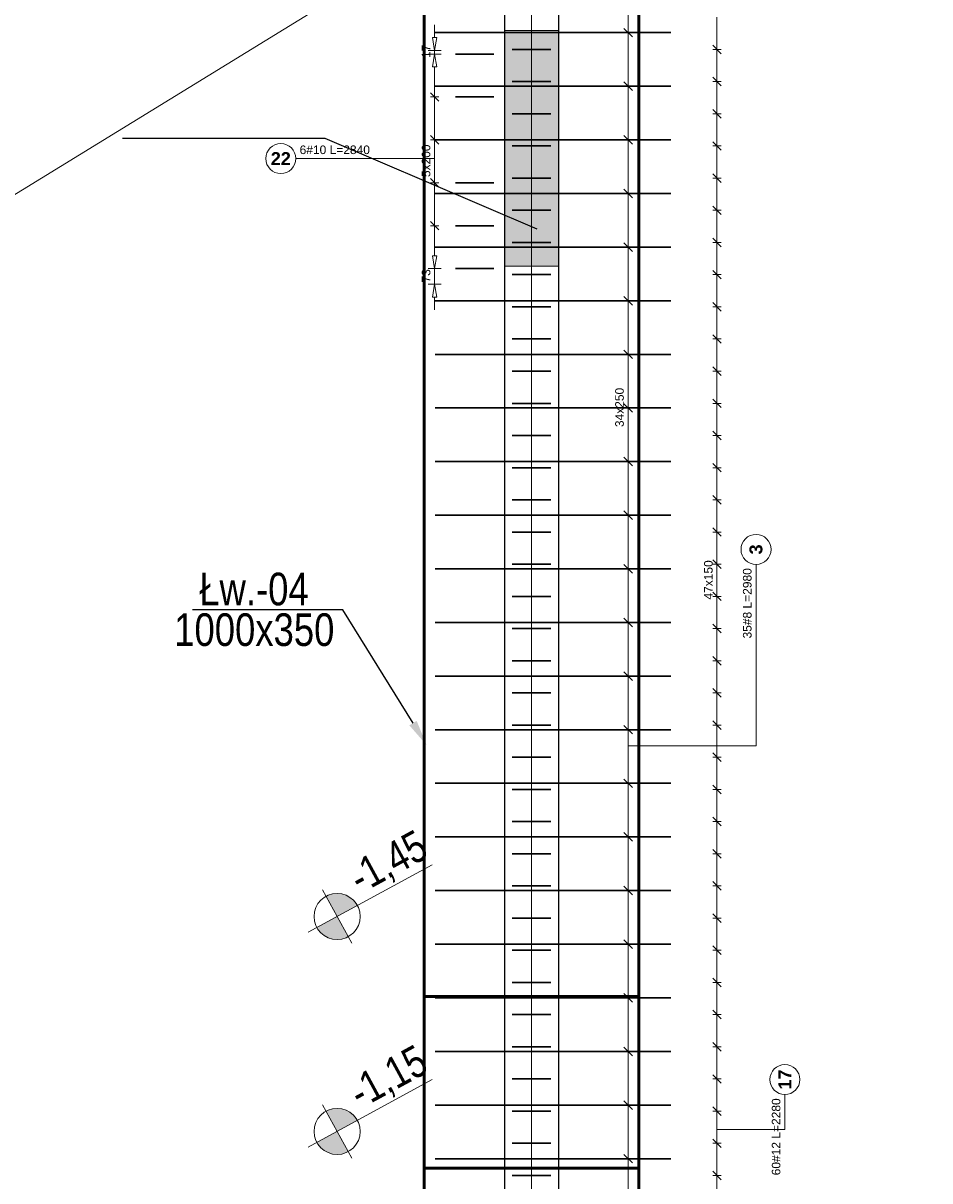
# Model space of a CAD drawing. Extents: x -274995 to 107519, y -337635 to 244261.
# Tile 45 of 49: x 65203 to 69429, y -19084 to -13687. Entities that reach past the tile are written whole.
import ezdxf
from ezdxf import colors
from ezdxf.entities.mleader import LeaderData, LeaderLine
from ezdxf.math import Vec2, Vec3

# ---------------------------------------------------------------- set-up
doc = ezdxf.new("R2010")
doc.units = 0
doc.header["$LTSCALE"] = 10
doc.header["$MEASUREMENT"] = 0
for name, color, linetype, lineweight in [('P-Linia1a', 142, 'Continuous', 53), ('P-Opis', 1, 'Continuous', 18), ('P-Opis fundamenty', 193, 'Continuous', 9), ('P-Opis ściany', 6, 'Continuous', 9), ('P-Szraf - Ściana wypełniająca', 171, 'Continuous', 0), ('P-Wymiar', 254, 'Continuous', 9), ('P-Ściana żelbetowa', 50, 'Continuous', 30)]:
    doc.layers.add(name, color=color, linetype=linetype, lineweight=lineweight)
doc.layers.add('RCAD_opis rozkładu', color=7, linetype='Continuous')
doc.layers.add('RCAD_rozkład pręta', color=7, linetype='Continuous')
doc.styles.add('_Fd Opis', font='arial.ttf', dxfattribs={"width": 0.8})
doc.styles.add('style1', font='arial.ttf')
doc.styles.add('style3', font='arialbd.ttf')

msp = doc.modelspace()

# ---------------------------------------------------------------- hatches: boundary and pattern name
at = {"layer": 'P-Opis'}
h = msp.add_hatch(color=1, dxfattribs=at)
h.dxf.hatch_style = 1
h.paths.add_polyline_path([(66666.16792, -17851.59049), (66571.8197, -17902.96342, 0.4142135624), (66717.54084, -17945.9387)])
h.paths.add_polyline_path([(66614.79499, -17757.24228), (66666.16792, -17851.59049), (66760.51613, -17800.21756, 0.4142135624)])
h = msp.add_hatch(color=1, dxfattribs=at)
h.dxf.hatch_style = 1
h.paths.add_polyline_path([(66666.16792, -18853.70472), (66571.8197, -18905.07765, 0.4142135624), (66717.54084, -18948.05294)])
h.paths.add_polyline_path([(66614.79499, -18759.35651), (66666.16792, -18853.70472), (66760.51613, -18802.3318, 0.4142135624)])
at = {"layer": 'P-Opis ściany', "lineweight": 0, "true_color": 0xd100d1}
h = msp.add_hatch(dxfattribs=at)
h.set_pattern_fill('ANSI33', color=212, scale=20)
h.set_pattern_definition([(45, (57413.17, 230177.87), (-89.80256, 89.80256), []), (45, (57502.97, 230177.87), (-89.80256, 89.80256), [63.5, -31.75])])
h.paths.add_polyline_path([(67447.48249, -13720.18555), (67697.48249, -13720.18555), (67697.5184, -14820.18555), (67447.5184, -14820.18555)])
h.paths.add_polyline_path([(59622.5184, -13920.22732), (59872.51781, -13920.22732), (59872.51781, -14940.22732), (59622.5184, -14940.22732)])
h.paths.add_polyline_path([(59872.51781, -19544.55424), (59622.49917, -19544.55424), (59622.49917, -20564.55424), (59872.51781, -20564.55424)])
h.paths.add_polyline_path([(59872.51781, -21694.55424), (59622.51781, -21694.55424), (59622.51781, -22714.57427), (59872.51781, -22714.57427)])
h.paths.add_polyline_path([(50147.5184, -18921.71688), (50397.5184, -18921.71688), (50397.54017, -23931.71688), (50147.54017, -23931.71688)])
h.paths.add_polyline_path([(47947.54017, -24800.22598), (50147.54017, -24800.22598), (50147.54017, -25050.2114), (47947.54017, -25050.22598)])
h.paths.add_polyline_path([(50147.54144, -15941.02333), (50397.54144, -15941.02333), (50397.54144, -17841.02333), (50147.54144, -17841.02333)])
h.paths.add_polyline_path([(50147.54144, -14062.22742), (50397.54144, -14062.22742), (50397.54144, -15222.22742), (50147.54144, -15222.22742)])
h.paths.add_polyline_path([(50397.54144, -11940.23629), (50147.54144, -11940.23629), (50147.54144, -13260.23932), (50397.54144, -13260.23932)])
h.paths.add_polyline_path([(47642.5184, -14972.70255), (47892.5184, -14972.70255), (47892.5184, -16000.2566), (47642.5184, -16000.2566)])
h.paths.add_polyline_path([(47642.5184, -16450.2566), (47892.5184, -16450.2566), (47892.5184, -18350.25132), (47642.5184, -18350.25132)])
h.paths.add_polyline_path([(43050.46771, -16450.33425), (44070.46854, -16450.33425), (44070.46854, -16200.33425), (43050.46771, -16200.33425)])
h.paths.add_polyline_path([(42147.55478, -11165.23154), (42397.55478, -11165.23154), (42397.55478, -12640.3291), (42147.55478, -12640.3291)])
h.paths.add_polyline_path([(50397.54144, -10905.22732), (51962.5184, -10905.22732), (51962.5184, -11155.22732), (50397.54144, -11155.22732)])
h.paths.add_polyline_path([(48192.5184, -10905.22732), (50147.54144, -10905.22732), (50147.54144, -11155.22732), (48192.5184, -11155.22732)])
h.paths.add_polyline_path([(56746.3077, -10705.22732), (58646.3077, -10705.22732), (58646.3077, -10955.22732), (56746.3077, -10955.22732)])

# ---------------------------------------------------------------- linework, layer by layer
at = {"layer": 'P-Linia1a'}
for p, q in [((68072.5184, -25425.22732), (68072.5184, -10330.22866)), ((67072.5184, -11330.22866), (67072.5184, -24425.22732)), ((68072.5184, -18225.22732), (67072.5184, -18225.22732)), ((68072.5184, -19025.22732), (67072.5184, -19025.22732))]:
    msp.add_line(p, q, dxfattribs=at)
at = {"layer": 'P-Opis', "color": 1}
for p, q in [((66531.24905, -17925.05428), (67109.62857, -17610.12464)), ((66598.26812, -17726.89009), (66734.06771, -17976.29089)), ((66531.24905, -18927.16851), (67109.62857, -18612.23888)), ((66598.26812, -18729.00432), (66734.06771, -18978.40513))]:
    msp.add_line(p, q, dxfattribs=at)
for centre in [(66666.16792, -17851.59049), (66666.16792, -18853.70472)]:
    msp.add_circle(centre, 107.42794, dxfattribs=at)
at = {"layer": 'P-Opis fundamenty', "linetype": 'ByBlock', "lineweight": -2}
msp.add_line((66693.20799, -16422.13501), (65992.5119, -16422.13501), dxfattribs=at)
msp.add_lwpolyline([(67020.04543, -16950.10319), (66693.20799, -16422.13501)], dxfattribs=at)
at = {"layer": 'P-Opis fundamenty'}
msp.add_solid([(67037.05073, -16939.5761), (67083.20799, -17052.13501), (67003.04013, -16960.63028)], dxfattribs=at)
at = {"layer": 'P-Opis ściany', "color": 212, "lineweight": 13, "true_color": 0xd100d1}
msp.add_lwpolyline([(67447.48249, -13720.18555), (67697.48249, -13720.18555), (67697.5184, -14820.18555), (67447.5184, -14820.18555)], close=True, dxfattribs=at)
at = {"layer": 'P-Szraf - Ściana wypełniająca', "color": 4}
msp.add_line((67572.5184, -19825.22732), (67572.5184, -10821.64548), dxfattribs=at)
at = {"layer": 'P-Wymiar', "color": 3}
msp.add_lwpolyline([(42403.52009, -28462.66789), (73922.57125, -9105.20304)], dxfattribs=at)
at = {"layer": 'P-Ściana żelbetowa', "lineweight": 25}
for p, q in [((67697.5184, -10705.22866), (67697.5184, -25050.22732)), ((67447.5184, -24800.22732), (67447.5184, -10955.22866))]:
    msp.add_line(p, q, dxfattribs=at)
at = {"layer": 'RCAD_opis rozkładu', "color": 8, "lineweight": 0}
for p, q in [((68022.5184, -13730.72492), (68022.5184, -13480.72492)), ((67120.86344, -13693.98552), (67120.86344, -13753.98552)), ((68436.80488, -13809.08337), (68436.80488, -13659.08337)), ((67120.86344, -13813.98552), (67110.86344, -13753.98552)), ((67130.86344, -13753.98552), (67110.86344, -13753.98552)), ((67130.86344, -13753.98552), (67120.86344, -13813.98552)), ((68042.5184, -13750.72492), (68002.5184, -13710.72492)), ((68002.5184, -13730.72492), (68042.5184, -13730.72492)), ((68022.5184, -13980.72492), (68022.5184, -13730.72492)), ((67090.86344, -13813.98552), (67150.86344, -13813.98552)), ((67120.86344, -13830.72492), (67120.86344, -13813.98552)), ((68456.80488, -13829.08337), (68416.80488, -13789.08337)), ((68456.80488, -13809.08337), (68416.80488, -13809.08337)), ((68436.80488, -13959.08337), (68436.80488, -13809.08337)), ((67090.86344, -13830.72492), (67150.86344, -13830.72492)), ((67110.86344, -13890.72492), (67120.86344, -13830.72492)), ((67120.86344, -13830.72492), (67130.86344, -13890.72492)), ((67110.86344, -13890.72492), (67130.86344, -13890.72492)), ((67120.86344, -14030.72492), (67120.86344, -13890.72492)), ((68042.5184, -14000.72492), (68002.5184, -13960.72492)), ((68456.80488, -13979.08337), (68416.80488, -13939.08337)), ((68456.80488, -13959.08337), (68416.80488, -13959.08337)), ((68436.80488, -14109.08337), (68436.80488, -13959.08337)), ((67140.86344, -14050.72492), (67100.86344, -14010.72492)), ((67100.86344, -14030.72492), (67140.86344, -14030.72492)), ((67120.86344, -14230.72492), (67120.86344, -14030.72492)), ((68002.5184, -13980.72492), (68042.5184, -13980.72492)), ((68022.5184, -14230.72492), (68022.5184, -13980.72492)), ((68456.80488, -14129.08337), (68416.80488, -14089.08337)), ((68456.80488, -14109.08337), (68416.80488, -14109.08337)), ((68436.80488, -14259.08337), (68436.80488, -14109.08337)), ((67140.86344, -14250.72492), (67100.86344, -14210.72492)), ((67100.86344, -14230.72492), (67140.86344, -14230.72492)), ((67120.86344, -14330.72492), (67120.86344, -14230.72492)), ((68042.5184, -14250.72492), (68002.5184, -14210.72492)), ((68002.5184, -14230.72492), (68042.5184, -14230.72492)), ((68022.5184, -14480.72492), (68022.5184, -14230.72492)), ((68456.80488, -14279.08337), (68416.80488, -14239.08337)), ((68456.80488, -14259.08337), (68416.80488, -14259.08337)), ((68436.80488, -14409.08337), (68436.80488, -14259.08337)), ((66473.80459, -14317.88475), (67120.86344, -14317.88475)), ((67120.86344, -14330.72492), (67120.86344, -14430.72492)), ((67100.86344, -14410.72492), (67140.86344, -14450.72492)), ((68456.80488, -14429.08337), (68416.80488, -14389.08337)), ((68456.80488, -14409.08337), (68416.80488, -14409.08337)), ((68436.80488, -14559.08337), (68436.80488, -14409.08337)), ((67100.86344, -14430.72492), (67140.86344, -14430.72492)), ((67120.86344, -14430.72492), (67120.86344, -14630.72492)), ((68042.5184, -14500.72492), (68002.5184, -14460.72492)), ((68002.5184, -14480.72492), (68042.5184, -14480.72492)), ((68022.5184, -14730.72492), (68022.5184, -14480.72492)), ((68456.80488, -14579.08337), (68416.80488, -14539.08337)), ((68456.80488, -14559.08337), (68416.80488, -14559.08337)), ((68436.80488, -14709.08337), (68436.80488, -14559.08337)), ((67100.86344, -14610.72492), (67140.86344, -14650.72492)), ((67100.86344, -14630.72492), (67140.86344, -14630.72492)), ((67120.86344, -14630.72492), (67120.86344, -14770.72492)), ((68042.5184, -14750.72492), (68002.5184, -14710.72492)), ((68002.5184, -14730.72492), (68042.5184, -14730.72492)), ((68022.5184, -14980.72492), (68022.5184, -14730.72492)), ((68456.80488, -14729.08337), (68416.80488, -14689.08337)), ((68456.80488, -14709.08337), (68416.80488, -14709.08337)), ((68436.80488, -14859.08337), (68436.80488, -14709.08337)), ((67120.86344, -14830.72492), (67110.86344, -14770.72492)), ((67130.86344, -14770.72492), (67110.86344, -14770.72492)), ((67130.86344, -14770.72492), (67120.86344, -14830.72492)), ((67090.86344, -14830.72492), (67150.86344, -14830.72492)), ((67120.86344, -14830.72492), (67120.86344, -14903.64333)), ((68456.80488, -14879.08337), (68416.80488, -14839.08337)), ((68456.80488, -14859.08337), (68416.80488, -14859.08337)), ((68436.80488, -15009.08337), (68436.80488, -14859.08337)), ((67090.86344, -14903.64333), (67150.86344, -14903.64333)), ((67110.86344, -14963.64333), (67120.86344, -14903.64333)), ((67120.86344, -14903.64333), (67130.86344, -14963.64333)), ((67110.86344, -14963.64333), (67130.86344, -14963.64333)), ((67120.86344, -15023.64333), (67120.86344, -14963.64333)), ((68042.5184, -15000.72492), (68002.5184, -14960.72492)), ((68002.5184, -14980.72492), (68042.5184, -14980.72492)), ((68022.5184, -15230.72492), (68022.5184, -14980.72492)), ((68456.80488, -15029.08337), (68416.80488, -14989.08337)), ((68456.80488, -15009.08337), (68416.80488, -15009.08337)), ((68436.80488, -15159.08337), (68436.80488, -15009.08337)), ((68456.80488, -15179.08337), (68416.80488, -15139.08337)), ((68456.80488, -15159.08337), (68416.80488, -15159.08337)), ((68436.80488, -15309.08337), (68436.80488, -15159.08337)), ((68042.5184, -15250.72492), (68002.5184, -15210.72492)), ((68002.5184, -15230.72492), (68042.5184, -15230.72492)), ((68022.5184, -15480.72492), (68022.5184, -15230.72492)), ((68456.80488, -15329.08337), (68416.80488, -15289.08337)), ((68456.80488, -15309.08337), (68416.80488, -15309.08337)), ((68436.80488, -15459.08337), (68436.80488, -15309.08337)), ((68042.5184, -15500.72492), (68002.5184, -15460.72492)), ((68002.5184, -15480.72492), (68042.5184, -15480.72492)), ((68022.5184, -15605.72492), (68022.5184, -15480.72492)), ((68456.80488, -15479.08337), (68416.80488, -15439.08337)), ((68456.80488, -15459.08337), (68416.80488, -15459.08337)), ((68436.80488, -15609.08337), (68436.80488, -15459.08337)), ((68456.80488, -15629.08337), (68416.80488, -15589.08337)), ((68022.5184, -15605.72492), (68022.5184, -15730.72492)), ((68456.80488, -15609.08337), (68416.80488, -15609.08337)), ((68436.80488, -15759.08337), (68436.80488, -15609.08337)), ((68002.5184, -15710.72492), (68042.5184, -15750.72492)), ((68002.5184, -15730.72492), (68042.5184, -15730.72492)), ((68022.5184, -15730.72492), (68022.5184, -15980.72492)), ((68456.80488, -15779.08337), (68416.80488, -15739.08337)), ((68456.80488, -15759.08337), (68416.80488, -15759.08337)), ((68436.80488, -15909.08337), (68436.80488, -15759.08337)), ((68456.80488, -15929.08337), (68416.80488, -15889.08337)), ((68456.80488, -15909.08337), (68416.80488, -15909.08337)), ((68436.80488, -16059.08337), (68436.80488, -15909.08337)), ((68002.5184, -15960.72492), (68042.5184, -16000.72492)), ((68002.5184, -15980.72492), (68042.5184, -15980.72492)), ((68022.5184, -15980.72492), (68022.5184, -16230.72492)), ((68456.80488, -16079.08337), (68416.80488, -16039.08337)), ((68456.80488, -16059.08337), (68416.80488, -16059.08337)), ((68436.80488, -16209.08337), (68436.80488, -16059.08337)), ((68456.80488, -16229.08337), (68416.80488, -16189.08337)), ((68002.5184, -16210.72492), (68042.5184, -16250.72492)), ((68002.5184, -16230.72492), (68042.5184, -16230.72492)), ((68022.5184, -16230.72492), (68022.5184, -16480.72492)), ((68456.80488, -16209.08337), (68416.80488, -16209.08337)), ((68436.80488, -16284.08337), (68436.80488, -16209.08337)), ((68618.8928, -17056.18412), (68618.8928, -16210.06799)), ((68436.80488, -16284.08337), (68436.80488, -16359.08337)), ((68416.80488, -16339.08337), (68456.80488, -16379.08337)), ((68456.80488, -16359.08337), (68416.80488, -16359.08337)), ((68436.80488, -16359.08337), (68436.80488, -16509.08337)), ((68002.5184, -16460.72492), (68042.5184, -16500.72492)), ((68002.5184, -16480.72492), (68042.5184, -16480.72492)), ((68022.5184, -16480.72492), (68022.5184, -16730.72492)), ((68416.80488, -16489.08337), (68456.80488, -16529.08337)), ((68456.80488, -16509.08337), (68416.80488, -16509.08337)), ((68436.80488, -16509.08337), (68436.80488, -16659.08337)), ((68416.80488, -16639.08337), (68456.80488, -16679.08337)), ((68456.80488, -16659.08337), (68416.80488, -16659.08337)), ((68436.80488, -16659.08337), (68436.80488, -16809.08337)), ((68002.5184, -16710.72492), (68042.5184, -16750.72492)), ((68002.5184, -16730.72492), (68042.5184, -16730.72492)), ((68022.5184, -16730.72492), (68022.5184, -16980.72492)), ((68416.80488, -16789.08337), (68456.80488, -16829.08337)), ((68456.80488, -16809.08337), (68416.80488, -16809.08337)), ((68436.80488, -16809.08337), (68436.80488, -16959.08337)), ((68416.80488, -16939.08337), (68456.80488, -16979.08337)), ((68002.5184, -16960.72492), (68042.5184, -17000.72492)), ((68002.5184, -16980.72492), (68042.5184, -16980.72492)), ((68022.5184, -16980.72492), (68022.5184, -17230.72492)), ((68456.80488, -16959.08337), (68416.80488, -16959.08337)), ((68436.80488, -16959.08337), (68436.80488, -17109.08337)), ((68618.8928, -17056.18412), (68022.5184, -17056.18412)), ((68416.80488, -17089.08337), (68456.80488, -17129.08337)), ((68456.80488, -17109.08337), (68416.80488, -17109.08337)), ((68436.80488, -17109.08337), (68436.80488, -17259.08337)), ((68002.5184, -17210.72492), (68042.5184, -17250.72492)), ((68002.5184, -17230.72492), (68042.5184, -17230.72492)), ((68022.5184, -17230.72492), (68022.5184, -17480.72492)), ((68416.80488, -17239.08337), (68456.80488, -17279.08337)), ((68456.80488, -17259.08337), (68416.80488, -17259.08337)), ((68436.80488, -17259.08337), (68436.80488, -17409.08337)), ((68416.80488, -17389.08337), (68456.80488, -17429.08337)), ((68456.80488, -17409.08337), (68416.80488, -17409.08337)), ((68436.80488, -17409.08337), (68436.80488, -17559.08337)), ((68002.5184, -17460.72492), (68042.5184, -17500.72492)), ((68002.5184, -17480.72492), (68042.5184, -17480.72492)), ((68022.5184, -17480.72492), (68022.5184, -17730.72492)), ((68416.80488, -17539.08337), (68456.80488, -17579.08337)), ((68456.80488, -17559.08337), (68416.80488, -17559.08337)), ((68436.80488, -17559.08337), (68436.80488, -17709.08337)), ((68416.80488, -17689.08337), (68456.80488, -17729.08337)), ((68002.5184, -17710.72492), (68042.5184, -17750.72492)), ((68002.5184, -17730.72492), (68042.5184, -17730.72492)), ((68022.5184, -17730.72492), (68022.5184, -17980.72492)), ((68456.80488, -17709.08337), (68416.80488, -17709.08337)), ((68436.80488, -17709.08337), (68436.80488, -17859.08337)), ((68416.80488, -17839.08337), (68456.80488, -17879.08337)), ((68456.80488, -17859.08337), (68416.80488, -17859.08337)), ((68436.80488, -17859.08337), (68436.80488, -18009.08337)), ((68002.5184, -17960.72492), (68042.5184, -18000.72492)), ((68002.5184, -17980.72492), (68042.5184, -17980.72492)), ((68022.5184, -17980.72492), (68022.5184, -18230.72492)), ((68416.80488, -17989.08337), (68456.80488, -18029.08337)), ((68456.80488, -18009.08337), (68416.80488, -18009.08337)), ((68436.80488, -18009.08337), (68436.80488, -18159.08337)), ((68416.80488, -18139.08337), (68456.80488, -18179.08337)), ((68456.80488, -18159.08337), (68416.80488, -18159.08337)), ((68436.80488, -18159.08337), (68436.80488, -18309.08337)), ((68002.5184, -18210.72492), (68042.5184, -18250.72492)), ((68002.5184, -18230.72492), (68042.5184, -18230.72492)), ((68022.5184, -18230.72492), (68022.5184, -18480.72492)), ((68416.80488, -18289.08337), (68456.80488, -18329.08337)), ((68456.80488, -18309.08337), (68416.80488, -18309.08337)), ((68436.80488, -18309.08337), (68436.80488, -18459.08337)), ((68416.80488, -18439.08337), (68456.80488, -18479.08337)), ((68456.80488, -18459.08337), (68416.80488, -18459.08337)), ((68436.80488, -18459.08337), (68436.80488, -18609.08337)), ((68002.5184, -18460.72492), (68042.5184, -18500.72492)), ((68002.5184, -18480.72492), (68042.5184, -18480.72492)), ((68022.5184, -18480.72492), (68022.5184, -18730.72492)), ((68416.80488, -18589.08337), (68456.80488, -18629.08337)), ((68456.80488, -18609.08337), (68416.80488, -18609.08337)), ((68436.80488, -18609.08337), (68436.80488, -18759.08337)), ((68002.5184, -18710.72492), (68042.5184, -18750.72492)), ((68753.27636, -18844.81615), (68753.27636, -18681.77109)), ((68002.5184, -18730.72492), (68042.5184, -18730.72492)), ((68022.5184, -18730.72492), (68022.5184, -18980.72492)), ((68416.80488, -18739.08337), (68456.80488, -18779.08337)), ((68456.80488, -18759.08337), (68416.80488, -18759.08337)), ((68436.80488, -18759.08337), (68436.80488, -18909.08337)), ((68416.80488, -18889.08337), (68456.80488, -18929.08337)), ((68753.27636, -18844.81615), (68436.80488, -18844.81615)), ((68456.80488, -18909.08337), (68416.80488, -18909.08337)), ((68436.80488, -18909.08337), (68436.80488, -19059.08337)), ((68002.5184, -18960.72492), (68042.5184, -19000.72492)), ((68002.5184, -18980.72492), (68042.5184, -18980.72492)), ((68022.5184, -18980.72492), (68022.5184, -19230.72492)), ((68416.80488, -19039.08337), (68456.80488, -19079.08337)), ((68456.80488, -19059.08337), (68416.80488, -19059.08337)), ((68436.80488, -19059.08337), (68436.80488, -19209.08337))]:
    msp.add_line(p, q, dxfattribs=at)
for centre in [(66403.80459, -14317.88475), (68618.8928, -16140.06799), (68753.27636, -18611.77109)]:
    msp.add_circle(centre, 70, dxfattribs=at)
at = {"layer": 'RCAD_rozkład pręta', "color": 7, "linetype": 'ByBlock', "lineweight": 30}
for p, q in [((67122.5184, -13730.72492), (68222.5184, -13730.72492)), ((67482.5184, -13809.08337), (67662.51767, -13809.08337)), ((67218.61185, -13830.72492), (67396.60925, -13830.72492)), ((67482.5184, -13959.08337), (67662.51767, -13959.08337)), ((67122.5184, -13980.72492), (68222.5184, -13980.72492)), ((67218.61185, -14030.72492), (67396.60925, -14030.72492)), ((67482.5184, -14109.08337), (67662.51767, -14109.08337)), ((67122.5184, -14230.72492), (68222.5184, -14230.72492)), ((67218.61185, -14230.72492), (67396.60925, -14230.72492)), ((67482.5184, -14259.08337), (67662.51767, -14259.08337)), ((67482.5184, -14409.08337), (67662.51767, -14409.08337)), ((67218.61185, -14430.72492), (67396.60925, -14430.72492)), ((67122.5184, -14480.72492), (68222.5184, -14480.72492)), ((67482.5184, -14559.08337), (67662.51767, -14559.08337)), ((67218.61185, -14630.72492), (67396.60925, -14630.72492)), ((67122.5184, -14730.72492), (68222.5184, -14730.72492)), ((67482.5184, -14709.08337), (67662.51767, -14709.08337)), ((67218.61185, -14830.72492), (67396.60925, -14830.72492)), ((67482.5184, -14859.08337), (67662.51767, -14859.08337)), ((67122.5184, -14980.72492), (68222.5184, -14980.72492)), ((67482.5184, -15009.08337), (67662.51767, -15009.08337)), ((67482.5184, -15159.08337), (67662.51767, -15159.08337)), ((67122.5184, -15230.72492), (68222.5184, -15230.72492)), ((67482.5184, -15309.08337), (67662.51767, -15309.08337)), ((67122.5184, -15480.72492), (68222.5184, -15480.72492)), ((67482.5184, -15459.08337), (67662.51767, -15459.08337)), ((67482.5184, -15609.08337), (67662.51767, -15609.08337)), ((67122.5184, -15730.72492), (68222.5184, -15730.72492)), ((67482.5184, -15759.08337), (67662.51767, -15759.08337)), ((67482.5184, -15909.08337), (67662.51767, -15909.08337)), ((67122.5184, -15980.72492), (68222.5184, -15980.72492)), ((67482.5184, -16059.08337), (67662.51767, -16059.08337)), ((67122.5184, -16230.72492), (68222.5184, -16230.72492)), ((67482.5184, -16209.08337), (67662.51767, -16209.08337)), ((67482.5184, -16359.08337), (67662.51767, -16359.08337)), ((67122.5184, -16480.72492), (68222.5184, -16480.72492)), ((67482.5184, -16509.08337), (67662.51767, -16509.08337)), ((67482.5184, -16659.08337), (67662.51767, -16659.08337)), ((67122.5184, -16730.72492), (68222.5184, -16730.72492)), ((67482.5184, -16809.08337), (67662.51767, -16809.08337)), ((67122.5184, -16980.72492), (68222.5184, -16980.72492)), ((67482.5184, -16959.08337), (67662.51767, -16959.08337)), ((67482.5184, -17109.08337), (67662.51767, -17109.08337)), ((67122.5184, -17230.72492), (68222.5184, -17230.72492)), ((67482.5184, -17259.08337), (67662.51767, -17259.08337)), ((67482.5184, -17409.08337), (67662.51767, -17409.08337)), ((67122.5184, -17480.72492), (68222.5184, -17480.72492)), ((67482.5184, -17559.08337), (67662.51767, -17559.08337)), ((67122.5184, -17730.72492), (68222.5184, -17730.72492)), ((67482.5184, -17709.08337), (67662.51767, -17709.08337)), ((67482.5184, -17859.08337), (67662.51767, -17859.08337)), ((67122.5184, -17980.72492), (68222.5184, -17980.72492)), ((67482.5184, -18009.08337), (67662.51767, -18009.08337)), ((67482.5184, -18159.08337), (67662.51767, -18159.08337)), ((67122.5184, -18230.72492), (68222.5184, -18230.72492)), ((67482.5184, -18309.08337), (67662.51767, -18309.08337)), ((67482.5184, -18459.08337), (67662.51767, -18459.08337)), ((67122.5184, -18480.72492), (68222.5184, -18480.72492)), ((67482.5184, -18609.08337), (67662.51767, -18609.08337)), ((67122.5184, -18730.72492), (68222.5184, -18730.72492)), ((67482.5184, -18759.08337), (67662.51767, -18759.08337)), ((67482.5184, -18909.08337), (67662.51767, -18909.08337)), ((67122.5184, -18980.72492), (68222.5184, -18980.72492)), ((67482.5184, -19059.08337), (67662.51767, -19059.08337))]:
    msp.add_line(p, q, dxfattribs=at)

# ---------------------------------------------------------------- texts
at = {"layer": 'P-Opis fundamenty', "style": '_Fd Opis', "width": 0.8}
for s, p in [('Łw.-04', (66023.55904, -16400.81046)), ('1000x350', (65906.84035, -16590.23174))]:
    msp.add_text(s, height=152.1, dxfattribs=at).set_placement(p)
for s, p in [('-1,45', (66774.18962, -17748.10488)), ('-1,15', (66774.18962, -18750.21912))]:
    msp.add_text(s, height=146.25, rotation=28.56844375, dxfattribs=at).set_placement(p)
at = {"layer": 'RCAD_opis rozkładu', "color": 2, "char_height": 40, "rotation": 90, "style": 'style1'}
for s, insert, attachment_point in [('17', (67100.9453, -13849.12193), 7), ('5x200', (67101.28636, -14404.35384), 7), ('73', (67101.30001, -14895.6698), 7), ('34x250', (68002.95496, -15569.87908), 7), ('47x150', (68417.2278, -16374.05609), 7), ('35#8 L=2980', (68578.19703, -16391.48682), 5), ('60#12 L=2280', (68712.59423, -18878.85158), 5)]:
    msp.add_mtext(s, dxfattribs=dict(at, insert=insert, attachment_point=attachment_point))
at = {"layer": 'RCAD_opis rozkładu', "color": 1, "insert": (66403.80459, -14317.88475), "char_height": 60, "attachment_point": 5, "style": 'style3'}
msp.add_mtext('22', dxfattribs=at)
at = {"layer": 'RCAD_opis rozkładu', "color": 2, "insert": (66655.3462, -14277.20262), "char_height": 40, "attachment_point": 5, "style": 'style1'}
msp.add_mtext('6#10 L=2840', dxfattribs=at)
at = {"layer": 'RCAD_opis rozkładu', "color": 1, "char_height": 60, "attachment_point": 5, "rotation": 90, "style": 'style3'}
for s, insert in [('3', (68618.8928, -16140.06799)), ('17', (68753.27636, -18611.77109))]:
    msp.add_mtext(s, dxfattribs=dict(at, insert=insert))

# ---------------------------------------------------------------- leaders
at = {"layer": 'P-Opis ściany', "color": 212, "lineweight": 13, "true_color": 0xd100d1}
ml = msp.add_multileader_mtext('Standard', dxfattribs=at)
ml.set_content('         ', color=(209, 0, 209))
ml.set_leader_properties()
ml.build(insert=Vec2(0, 0))
ml.multileader.update_dxf_attribs({"arrow_head_size": 96})
ctx = ml.context
ctx.base_point, ctx.char_height, ctx.arrow_head_size, ctx.landing_gap_size, ctx.plane_origin = Vec3(65650.8294, -14224.55806), 3.2, 96, 1.6, Vec3(65749.7679, -15961.76514)
ctx.text_align_type = 2
notes = []
notes.append((ctx, [(1, (1, 1, 0), (66609.97038, -14224.55806), (-1, 0), 944.76281, [(1, [(67687.29539, -14684.24897)], 0, [])])]))
ctx.mtext.insert, ctx.mtext.alignment, ctx.mtext.flow_direction = Vec3(65663.60757, -14222.95806), 3, 5
for ctx, leaders in notes:
    for number, flags, end, landing, length, lines in leaders:
        leader = LeaderData()
        leader.index, (leader.has_last_leader_line, leader.has_dogleg_vector, leader.attachment_direction) = number, flags
        leader.last_leader_point, leader.dogleg_vector, leader.dogleg_length = Vec3(end), Vec3(landing), length
        for number, points, colour, breaks in lines:
            line = LeaderLine()
            line.index, line.vertices, line.color, line.breaks = number, Vec3.list(points), colors.encode_raw_color(colour), breaks
            leader.lines.append(line)
        ctx.leaders.append(leader)

doc.saveas('drawing.dxf')
